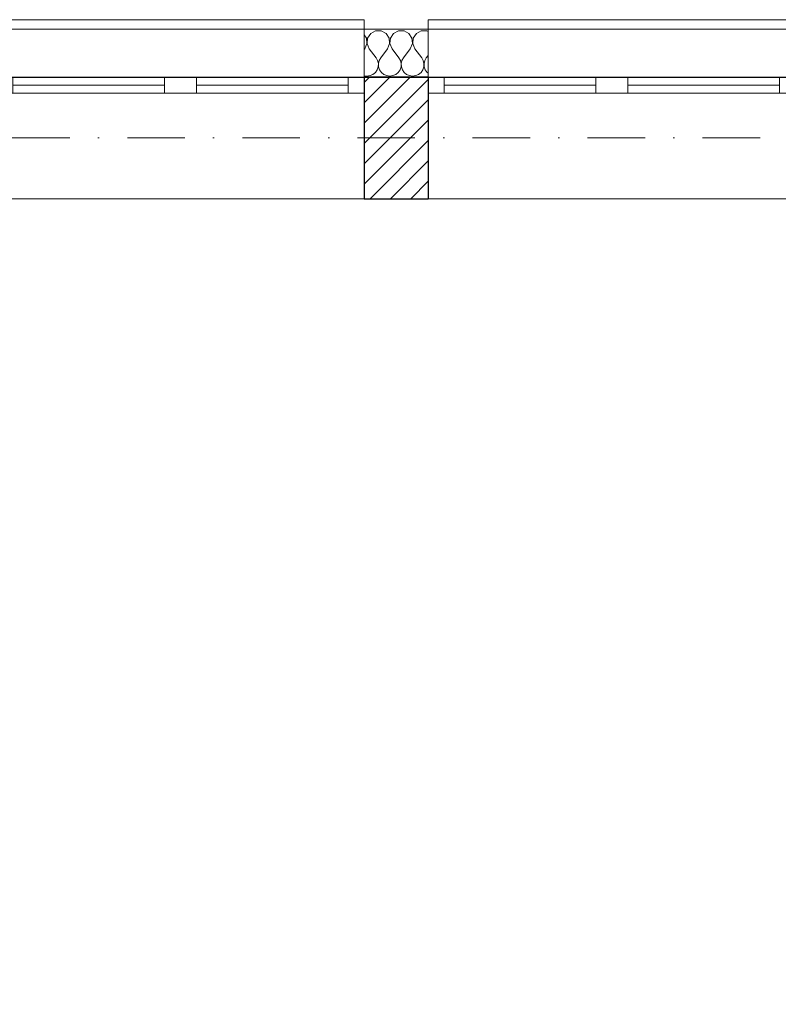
# Model space of a CAD drawing. Header units: millimetres. Extents: x -140780 to 266886, y -104422 to 233759.
# Tile 42 of 104: x 201699 to 204073, y 118625 to 121706. Entities that reach past the tile are written whole.
import ezdxf

# ---------------------------------------------------------------- set-up
doc = ezdxf.new("R2010")
doc.units = ezdxf.units.MM
doc.header["$MEASUREMENT"] = 0
doc.linetypes.add('Kropki i Kreski', pattern=[360, 180, -90, 0, -90])
for name, color, linetype in [('Konstrukcja - Siatki mod', 7, 'Continuous'), ('KR_INW', 7, 'Continuous'), ('NAPIS_SODON', 7, 'Continuous')]:
    doc.layers.add(name, color=color, linetype=linetype)
doc.layers.add('Konstrukcja - Siatki mod_Nr_pióra__48', color=7, linetype='Continuous', lineweight=15, true_color=0xa80f02)
doc.layers.add('KR_INW_Nr_pióra__102', color=7, linetype='Continuous', lineweight=5, true_color=0xcccccc)
for name, color, linetype, lineweight in [('KR_INW_Nr_pióra__101', 252, 'Continuous', 5), ('KR_INW_Nr_pióra__27', 7, 'Continuous', 25), ('KR_INW_Nr_pióra__47', 7, 'Continuous', 15), ('NAPIS_SODON_Nr_pióra__1', 7, 'Continuous', 13), ('Okna ArchiCADa_Nr_pióra__1', 7, 'Continuous', 13)]:
    doc.layers.add(name, color=color, linetype=linetype, lineweight=lineweight)

# ---------------------------------------------------------------- blocks, each defined once
blk = doc.blocks.new('Strop_1', base_point=(179225, 121523.3))
at = {"layer": 'NAPIS_SODON_Nr_pióra__1', "linetype": 'Continuous', "flags": 128}
blk.add_lwpolyline([(179225, 121523.3), (179225.9, 107003.8), (250898.3, 107008.3), (250897.4, 121527.8)], close=True, dxfattribs=at)
blk = doc.blocks.new('*X109')
at = {"layer": 'KR_INW_Nr_pióra__102', "linetype": 'Continuous'}
for p, q in [((202783.7, 121648.2), (202776.9, 121658.5)), ((202785.3, 121630.9), (202783.7, 121648.2)), ((202787.8, 121648.2), (202786.1, 121630.9)), ((202797.4, 121662.7), (202787.8, 121648.2)), ((202812.7, 121670.9), (202797.4, 121662.7)), ((202830.1, 121670.9), (202812.7, 121670.9)), ((202845.5, 121662.7), (202830.1, 121670.9)), ((202855.1, 121648.2), (202845.5, 121662.7)), ((202856.7, 121630.9), (202855.1, 121648.2)), ((202859.2, 121648.2), (202857.6, 121630.9)), ((202868.8, 121662.7), (202859.2, 121648.2)), ((202884.2, 121670.9), (202868.8, 121662.7)), ((202901.6, 121670.9), (202884.2, 121670.9)), ((202916.9, 121662.7), (202901.6, 121670.9)), ((202926.5, 121648.2), (202916.9, 121662.7)), ((202928.2, 121630.9), (202926.5, 121648.2)), ((202930.6, 121648.2), (202929, 121630.9)), ((202940.3, 121662.7), (202930.6, 121648.2)), ((202955.6, 121670.9), (202940.3, 121662.7)), ((202973, 121670.9), (202955.6, 121670.9)), ((202976.9, 121668.8), (202973, 121670.9)), ((202778.6, 121614.9), (202785.3, 121630.9)), ((202786.1, 121630.9), (202792.9, 121614.9)), ((202850, 121614.9), (202856.7, 121630.9)), ((202857.6, 121630.9), (202864.3, 121614.9)), ((202921.4, 121614.9), (202928.2, 121630.9)), ((202929, 121630.9), (202935.7, 121614.9)), ((202778.6, 121614.9), (202776.9, 121612.6)), ((202792.9, 121614.9), (202814.3, 121586.3)), ((202819.1, 121577.7), (202814.3, 121586.3)), ((202828.6, 121586.3), (202823.8, 121577.7)), ((202850, 121614.9), (202828.6, 121586.3)), ((202864.3, 121614.9), (202885.7, 121586.3)), ((202890.5, 121577.7), (202885.7, 121586.3)), ((202900, 121586.3), (202895.2, 121577.7)), ((202921.4, 121614.9), (202900, 121586.3)), ((202935.7, 121614.9), (202957.1, 121586.3)), ((202961.9, 121577.7), (202957.1, 121586.3)), ((202971.4, 121586.3), (202966.7, 121577.7)), ((202976.9, 121593.7), (202971.4, 121586.3)), ((202817.7, 121548.9), (202820.8, 121558.2)), ((202821.3, 121568.1), (202819.1, 121577.7)), ((202820.8, 121558.2), (202821.3, 121568.1)), ((202823.8, 121577.7), (202821.6, 121568.1)), ((202821.6, 121568.1), (202822.1, 121558.2)), ((202822.1, 121558.2), (202825.2, 121548.9)), ((202889.1, 121548.9), (202892.2, 121558.2)), ((202892.7, 121568.1), (202890.5, 121577.7)), ((202892.2, 121558.2), (202892.7, 121568.1)), ((202895.2, 121577.7), (202893, 121568.1)), ((202893, 121568.1), (202893.5, 121558.2)), ((202893.5, 121558.2), (202896.6, 121548.9)), ((202960.5, 121548.9), (202963.7, 121558.2)), ((202964.1, 121568.1), (202961.9, 121577.7)), ((202963.7, 121558.2), (202964.1, 121568.1)), ((202966.7, 121577.7), (202964.4, 121568.1)), ((202964.4, 121568.1), (202964.9, 121558.2)), ((202964.9, 121558.2), (202968.1, 121548.9)), ((202776.9, 121530.4), (202785.7, 121529.2)), ((202785.7, 121529.2), (202795.5, 121530.5)), ((202795.5, 121530.5), (202804.5, 121534.5)), ((202804.5, 121534.5), (202812.1, 121540.8)), ((202812.1, 121540.8), (202817.7, 121548.9)), ((202825.2, 121548.9), (202830.8, 121540.8)), ((202830.8, 121540.8), (202838.4, 121534.5)), ((202838.4, 121534.5), (202847.4, 121530.5)), ((202847.4, 121530.5), (202857.1, 121529.2)), ((202857.1, 121529.2), (202866.9, 121530.5)), ((202866.9, 121530.5), (202875.9, 121534.5)), ((202875.9, 121534.5), (202883.5, 121540.8)), ((202883.5, 121540.8), (202889.1, 121548.9)), ((202896.6, 121548.9), (202902.2, 121540.8)), ((202902.2, 121540.8), (202909.8, 121534.5)), ((202909.8, 121534.5), (202918.8, 121530.5)), ((202918.8, 121530.5), (202928.6, 121529.2)), ((202928.6, 121529.2), (202938.3, 121530.5)), ((202938.3, 121530.5), (202947.3, 121534.5)), ((202947.3, 121534.5), (202954.9, 121540.8)), ((202954.9, 121540.8), (202960.5, 121548.9)), ((202968.1, 121548.9), (202973.6, 121540.8)), ((202973.6, 121540.8), (202976.9, 121538.1))]:
    blk.add_line(p, q, dxfattribs=at)
blk = doc.blocks.new('Okno podwójne 19')
at = {"layer": 'Okna ArchiCADa_Nr_pióra__1', "linetype": 'Continuous'}
for p, q in [((-575, 330), (575, 330)), ((-575, 0), (-525, 0)), ((-575, -50), (-575, 0)), ((-525, 0), (-525, -50)), ((-525, 0), (-50, 0)), ((-50, -50), (-50, 0)), ((-50, 0), (0, 0)), ((0, 0), (50, 0)), ((50, 0), (50, -50)), ((50, 0), (525, 0)), ((525, -50), (525, 0)), ((525, 0), (575, 0)), ((575, -50), (575, 0)), ((-525, -25), (-50, -25)), ((50, -25), (525, -25)), ((-525, -50), (-575, -50)), ((-50, -50), (-525, -50)), ((0, -50), (-50, -50)), ((50, -50), (0, -50)), ((525, -50), (50, -50)), ((575, -50), (525, -50)), ((-575, -200), (575, -200)), ((-575, -200), (-575, -230)), ((575, -230), (575, -200)), ((-575, -230), (575, -230))]:
    blk.add_line(p, q, dxfattribs=at)
blk = doc.blocks.new('Ściana_1', base_point=(179075.1, 121675.6))
at = {"layer": 'KR_INW_Nr_pióra__101', "linetype": 'Continuous'}
h = blk.add_hatch(dxfattribs=at)
h.set_pattern_fill('Cegła_licówka', color=256, style=0, pattern_type=2)
h.set_pattern_definition([(45, (0, 0), (-31.819804, 31.819804), [])])
h.paths.add_polyline_path([(202776.9, 121145.6), (202976.9, 121145.6), (202976.9, 121475.6), (202976.9, 121525.6), (202776.9, 121525.6), (202776.9, 121475.6)])
at = {"layer": 'KR_INW_Nr_pióra__27', "linetype": 'Continuous'}
for p, q in [((202976.9, 121525.6), (202776.9, 121525.6)), ((202776.9, 121525.6), (202776.9, 121475.6)), ((202976.9, 121525.6), (202976.9, 121475.6)), ((202776.9, 121475.6), (202776.9, 121145.6)), ((202976.9, 121475.6), (202976.9, 121145.6))]:
    blk.add_line(p, q, dxfattribs=at)
at = {"layer": 'KR_INW_Nr_pióra__27', "linetype": 'Continuous', "flags": 128}
blk.add_lwpolyline([(202776.9, 121145.6), (202976.9, 121145.6)], dxfattribs=at)
at = {"layer": 'KR_INW_Nr_pióra__47', "linetype": 'Continuous'}
for p, q in [((202776.9, 121675.6), (202776.9, 121525.6)), ((202976.9, 121675.6), (202976.9, 121525.6))]:
    blk.add_line(p, q, dxfattribs=at)
at = {"layer": 'KR_INW_Nr_pióra__47', "linetype": 'Continuous', "flags": 128}
blk.add_lwpolyline([(202976.9, 121675.6), (202776.9, 121675.6)], dxfattribs=at)
at = {"layer": 'KR_INW'}
blk.add_blockref('*X109', (0, 0), dxfattribs=at)
at = {"layer": 'Okna ArchiCADa_Nr_pióra__1', "linetype": 'Continuous', "xscale": -1, "zscale": 1000, "rotation": 180}
for p in [(202201.9, 121475.6), (203551.9, 121475.6)]:
    blk.add_blockref('Okno podwójne 19', p, dxfattribs=at)
blk = doc.blocks.new('Standardowy znacznik siatki_10')
at = {"layer": 'Konstrukcja - Siatki mod_Nr_pióra__48', "linetype": 'Kropki i Kreski'}
blk.add_line((1000, 0), (72912, 0), dxfattribs=at)

msp = doc.modelspace()

# ---------------------------------------------------------------- block references
at = {"layer": 'Konstrukcja - Siatki mod', "color": 8, "linetype": 'Continuous', "lineweight": 13, "zscale": 1000}
msp.add_blockref('Standardowy znacznik siatki_10', (177989.3, 121335.6), dxfattribs=at)
at = {"layer": 'KR_INW'}
msp.add_blockref('Ściana_1', (179075.1, 121675.6), dxfattribs=at)
at = {"layer": 'NAPIS_SODON', "linetype": 'Continuous'}
msp.add_blockref('Strop_1', (179225, 121523.3), dxfattribs=at)

doc.saveas('drawing.dxf')
